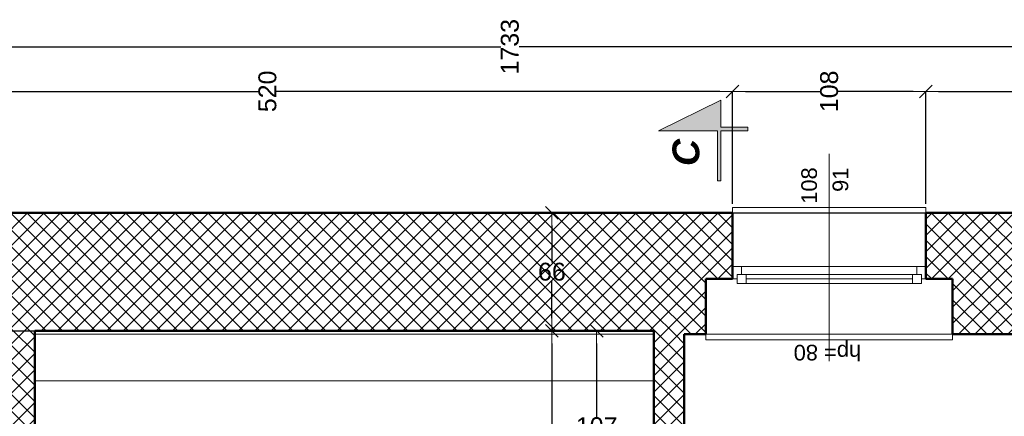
# Model space of a CAD drawing. Header units: millimetres. Extents: x 309006 to 595006, y -33000 to 67000.
# Tile 53 of 55: x 548927 to 554431, y 20833 to 23054. Entities that reach past the tile are written whole.
import ezdxf
from ezdxf.enums import TextEntityAlignment as Align

# ---------------------------------------------------------------- set-up
doc = ezdxf.new("R2010")
doc.units = ezdxf.units.MM
doc.header["$MEASUREMENT"] = 0
doc.linetypes.add('Przerywana 1_100', pattern=[100, 50, -50])
for name, color, linetype in [('Okna ArchiCADa', 7, 'Continuous'), ('Opisy', 7, 'Continuous'), ('Wymiary', 7, 'Continuous'), ('Znaczniki okien ArchiCADa', 7, 'Continuous'), ('Ściany', 7, 'Continuous')]:
    doc.layers.add(name, color=color, linetype=linetype)
for name, color, linetype, lineweight in [('Okna ArchiCADa_Nr_pióra__21', 7, 'Continuous', 50), ('Okna ArchiCADa_Nr_pióra__24', 7, 'Continuous', 5), ('Okna ArchiCADa_Nr_pióra__4', 7, 'Continuous', 20), ('Znaczniki okien ArchiCADa_Nr_pióra__5', 7, 'Continuous', 5), ('Znaczniki_Nr_pióra__6', 7, 'Continuous', 13), ('Ściany_Nr_pióra__21', 7, 'Continuous', 50), ('Ściany_Nr_pióra__3', 7, 'Continuous', 20)]:
    doc.layers.add(name, color=color, linetype=linetype, lineweight=lineweight)
doc.layers.add('Okna ArchiCADa_Nr_pióra__82', color=7, linetype='Continuous', lineweight=5, true_color=0x4b4b4b)
doc.layers.add('Ściany_Nr_pióra__102', color=7, linetype='Continuous', lineweight=5, true_color=0x8c8c8c)
doc.styles.add('GENERATED_STYLE_1', font='arial.ttf')
doc.styles.add('GENERATED_STYLE_3', font='arial.ttf')
doc.dimstyles.new('GENERATED_STYLE__1', dxfattribs={"dimtxt": 100, "dimasz": 71.25, "dimexe": 0.18, "dimexo": 50, "dimgap": 0.09, "dimtad": 1, "dimdec": 0, "dimlfac": 0.1, "dimzin": 0, "dimdsep": 46, "dimtxsty": 'GENERATED_STYLE_1', "dimblk": 'ARROWHEAD_6', "dimblk1": 'ARROWHEAD_6', "dimblk2": 'ARROWHEAD_6', "dimcen": 0.09, "dimclrd": 7, "dimclre": 7, "dimclrt": 7, "dimazin": 0, "dimtfac": 1, "dimtdec": 4, "dimtmove": 0, "dimatfit": 3, "dimfxl": 1, "dimtolj": 1, "dimtzin": 0, "dimarcsym": 0})
doc.dimstyles.new('GENERATED_STYLE__2', dxfattribs={"dimtxt": 100, "dimasz": 71.25, "dimexe": 0.18, "dimexo": 50, "dimgap": 0.09, "dimtad": 1, "dimtih": 1, "dimtoh": 1, "dimdec": 0, "dimlfac": 0.1, "dimzin": 0, "dimdsep": 46, "dimtxsty": 'GENERATED_STYLE_1', "dimblk": 'ARROWHEAD_6', "dimblk1": 'ARROWHEAD_6', "dimblk2": 'ARROWHEAD_6', "dimcen": 0.09, "dimclrd": 7, "dimclre": 7, "dimclrt": 7, "dimazin": 0, "dimtfac": 1, "dimtdec": 4, "dimtmove": 0, "dimatfit": 3, "dimfxl": 1, "dimtolj": 1, "dimtzin": 0, "dimarcsym": 0})
pattern_1 = [(45, (0, 0), (-45.961939, 45.961939), []), (135, (0, 0), (45.961939, 45.961939), [])]

# ---------------------------------------------------------------- blocks, each defined once
blk = doc.blocks.new('O1 rozwierane 13')
at = {"layer": 'Okna ArchiCADa_Nr_pióra__21', "linetype": 'Continuous'}
for p, q in [((-540, 0), (-540, -70)), ((540, 0), (540, -70))]:
    blk.add_line(p, q, dxfattribs=at)
at = {"layer": 'Okna ArchiCADa_Nr_pióra__24', "linetype": 'Continuous'}
for p, q in [((-540, 300), (-540, 330)), ((-540, 330), (540, 330)), ((540, 330), (540, 300)), ((490, 0), (-490, 0)), ((-465, -45), (465, -45)), ((-465, -70), (465, -70)), ((-465, -95), (465, -95)), ((-465, -95), (465, -95)), ((-690, -380), (-690, -410)), ((690, -410), (690, -380)), ((-690, -410), (690, -410))]:
    blk.add_line(p, q, dxfattribs=at)
at = {"layer": 'Okna ArchiCADa_Nr_pióra__4', "linetype": 'Continuous'}
for p, q in [((-490, 0), (-540, 0)), ((-490, -45), (-490, 0)), ((540, 0), (490, 0)), ((490, 0), (490, -45)), ((-515, -70), (-515, -45)), ((-515, -45), (-490, -45)), ((-465, -45), (-515, -45)), ((-515, -45), (-515, -95)), ((-465, -95), (-465, -45)), ((515, -45), (465, -45)), ((465, -45), (465, -95)), ((490, -45), (515, -45)), ((515, -45), (515, -70)), ((515, -95), (515, -45)), ((-540, -70), (-515, -70)), ((-515, -95), (-465, -95)), ((465, -95), (515, -95)), ((515, -70), (540, -70))]:
    blk.add_line(p, q, dxfattribs=at)
at = {"layer": 'Okna ArchiCADa_Nr_pióra__82', "linetype": 'Przerywana 1_100'}
for p, q in [((-540, 300), (540, 300)), ((-690, -380), (690, -380))]:
    blk.add_line(p, q, dxfattribs=at)
blk = doc.blocks.new('Znacznik O 13_3')
at = {"layer": 'Znaczniki okien ArchiCADa_Nr_pióra__5', "linetype": 'Continuous'}
blk.add_line((0, -1011.25), (0, 150), dxfattribs=at)
at = {"layer": 'Znaczniki okien ArchiCADa_Nr_pióra__5', "style": 'GENERATED_STYLE_1'}
for tag, rotation, p in [('gs_hide_marker', 360, (-184.805, 38.6805)), ('AC_MarkerText_2', 270, (13.75, -702.2295)), ('AC_MarkerText_3', 270, (-161.25, -768.6295))]:
    blk.add_attdef(tag, text='', height=87.5, rotation=rotation, dxfattribs=at).set_placement(p, align=Align.BOTTOM_LEFT)
blk = doc.blocks.new('Ściana_143', base_point=(293729, 1607.1))
at = {"layer": 'Ściany_Nr_pióra__102', "linetype": 'Continuous'}
h = blk.add_hatch(dxfattribs=at)
h.set_pattern_fill('Bloczki_betonowe', color=256, style=0, pattern_type=2)
h.set_pattern_definition(pattern_1)
h.paths.add_polyline_path([(293729, 9177.1), (294039, 9177.1), (294039, 9027.1), (294109, 9027.1), (294409, 9027.1), (294409, 9467.1), (293729, 9467.1)])
h = blk.add_hatch(dxfattribs=at)
h.set_pattern_fill('Bloczki_betonowe', color=256, style=0, pattern_type=2)
h.set_pattern_definition(pattern_1)
h.paths.add_polyline_path([(293729, 2327.1), (294409, 1607.1), (294409, 7947.1), (294109, 7947.1), (294039, 7947.1), (294039, 7797.1), (293729, 7797.1)])
at = {"layer": 'Ściany_Nr_pióra__21', "linetype": 'Continuous'}
for p, q in [((294039, 9177.1), (293729, 9177.1)), ((294039, 9027.1), (294039, 9177.1)), ((294109, 9027.1), (294039, 9027.1)), ((294409, 9027.1), (294109, 9027.1)), ((294039, 7947.1), (294039, 7797.1)), ((294109, 7947.1), (294039, 7947.1)), ((294409, 7947.1), (294109, 7947.1)), ((294039, 7797.1), (293729, 7797.1))]:
    blk.add_line(p, q, dxfattribs=at)
at = {"layer": 'Ściany_Nr_pióra__21', "linetype": 'Continuous', "flags": 128}
for points in [[(293749, 9467.1), (293729, 9467.1)], [(294409, 9027.1), (294409, 9467.1)], [(293729, 9297.1), (293729, 9177.1)], [(294409, 1607.1), (294409, 7947.1)], [(293729, 7797.1), (293729, 5317.1)]]:
    blk.add_lwpolyline(points, dxfattribs=at)
at = {"layer": 'Okna ArchiCADa', "color": 251, "linetype": 'Continuous', "lineweight": 20, "true_color": 0x6a6a6a, "xscale": -1, "zscale": 1000, "rotation": 270}
blk.add_blockref('O1 rozwierane 13', (294109, 8487.1), dxfattribs=at)
at = {"layer": 'Znaczniki okien ArchiCADa'}
ref = blk.add_blockref('Znacznik O 13_3', (293729, 8487.1), dxfattribs=dict(at, rotation=90))
ref.add_attrib('gs_hide_marker', 'hp= 80', dxfattribs={"layer": 'Znaczniki okien ArchiCADa_Nr_pióra__5', "color": 7, "height": 87.5, "rotation": 90, "style": 'GENERATED_STYLE_1'}).set_placement((293696.5, 8308.5), align=Align.BOTTOM_LEFT)
ref.add_attrib('AC_MarkerText_2', '108', dxfattribs={"layer": 'Znaczniki okien ArchiCADa_Nr_pióra__5', "color": 7, "height": 87.5, "rotation": 360, "style": 'GENERATED_STYLE_1'}).set_placement((294459.8, 8529.4), align=Align.BOTTOM_LEFT)
ref.add_attrib('AC_MarkerText_3', '91', dxfattribs={"layer": 'Znaczniki okien ArchiCADa_Nr_pióra__5', "color": 7, "height": 87.5, "rotation": 360, "style": 'GENERATED_STYLE_1'}).set_placement((294526.2, 8354.4), align=Align.BOTTOM_LEFT)
blk = doc.blocks.new('Ściana_152', base_point=(292679, 9467.1))
at = {"layer": 'Ściany_Nr_pióra__102', "linetype": 'Continuous'}
h = blk.add_hatch(dxfattribs=at)
h.set_pattern_fill('Bloczki_betonowe', color=256, style=0, pattern_type=2)
h.set_pattern_definition(pattern_1)
h.paths.add_polyline_path([(292799, 9297.1), (293729, 9297.1), (293729, 9467.1), (292679, 9467.1)])
at = {"layer": 'Ściany_Nr_pióra__21', "linetype": 'Continuous', "flags": 128}
for points in [[(293729, 9467.1), (292679, 9467.1)], [(292799, 9297.1), (293729, 9297.1)]]:
    blk.add_lwpolyline(points, dxfattribs=at)
blk = doc.blocks.new('Ściana_153', base_point=(290139, 12927.1))
at = {"layer": 'Ściany_Nr_pióra__102', "linetype": 'Continuous'}
h = blk.add_hatch(dxfattribs=at)
h.set_pattern_fill('Bloczki_betonowe', color=256, style=0, pattern_type=2)
h.set_pattern_definition(pattern_1)
h.paths.add_polyline_path([(290429, 12927.1), (293749, 12927.1), (293749, 13097.1), (290429, 13097.1)])
at = {"layer": 'Ściany_Nr_pióra__21', "linetype": 'Continuous', "flags": 128}
for points in [[(293749, 13097.1), (290429, 13097.1)], [(290429, 12927.1), (293749, 12927.1)]]:
    blk.add_lwpolyline(points, dxfattribs=at)
blk = doc.blocks.new('Ściana_158', base_point=(293729, 9467.1))
at = {"layer": 'Ściany_Nr_pióra__102', "linetype": 'Continuous'}
h = blk.add_hatch(dxfattribs=at)
h.set_pattern_fill('Bloczki_betonowe', color=256, style=0, pattern_type=2)
h.set_pattern_definition(pattern_1)
h.paths.add_polyline_path([(293749, 9467.1), (294409, 9467.1), (294409, 14227.1), (294109, 14227.1), (294039, 14227.1), (294039, 14077.1), (293749, 14077.1)])
at = {"layer": 'Ściany_Nr_pióra__21', "linetype": 'Continuous', "flags": 128}
for points in [[(294409, 9467.1), (294409, 14227.1)], [(293749, 12927.1), (293749, 9467.1)]]:
    blk.add_lwpolyline(points, dxfattribs=at)
blk = doc.blocks.new('ARROWHEAD_6')
at = {"color": 0, "linetype": 'Continuous', "lineweight": 0}
for p, q in [((0, 0), (-1, 0)), ((-0.5, -0.5), (0.5, 0.5))]:
    blk.add_line(p, q, dxfattribs=at)
blk = doc.blocks.new('*D1442')
at = {"layer": 'Defpoints', "color": 0}
for p in [(547737.5, 21312.1), (551902.5, 21312.1), (548422.5, 17992.1)]:
    blk.add_point(p, dxfattribs=at)
at = {"layer": 'Wymiary', "color": 7, "linetype": 'Continuous', "lineweight": -2}
for p, q in [((547787.5, 21312.1), (551902.7, 21312.1)), ((551902.5, 21240.9), (551902.5, 19703.2)), ((551902.5, 18063.4), (551902.5, 19601)), ((548472.5, 17992.1), (551902.7, 17992.1))]:
    blk.add_line(p, q, dxfattribs=at)
at = {"layer": 'Wymiary', "color": 7, "lineweight": -2, "xscale": 71.25, "yscale": 71.25, "zscale": 71.25}
for p, rotation in [((551902.5, 21312.1), 90), ((551902.5, 17992.1), 270)]:
    blk.add_blockref('ARROWHEAD_6', p, dxfattribs=dict(at, rotation=rotation))
at = {"layer": 'Wymiary', "color": 7, "lineweight": 5, "insert": (551902.5, 19652.1), "char_height": 100, "attachment_point": 5, "style": 'GENERATED_STYLE_1'}
blk.add_mtext('\\A1;332', dxfattribs=at)
blk = doc.blocks.new('*D1443')
at = {"layer": 'Defpoints', "color": 0}
for p in [(547737.5, 21972.1), (551902.5, 21972.1), (547737.5, 21312.1)]:
    blk.add_point(p, dxfattribs=at)
at = {"layer": 'Wymiary', "color": 7, "linetype": 'Continuous', "lineweight": -2}
for p, q in [((547787.5, 21972.1), (551902.7, 21972.1)), ((551902.5, 21900.9), (551902.5, 21693.2)), ((551902.5, 21383.4), (551902.5, 21591)), ((547787.5, 21312.1), (551902.7, 21312.1))]:
    blk.add_line(p, q, dxfattribs=at)
at = {"layer": 'Wymiary', "color": 7, "lineweight": -2, "xscale": 71.25, "yscale": 71.25, "zscale": 71.25}
for p, rotation in [((551902.5, 21972.1), 90), ((551902.5, 21312.1), 270)]:
    blk.add_blockref('ARROWHEAD_6', p, dxfattribs=dict(at, rotation=rotation))
at = {"layer": 'Wymiary', "color": 7, "lineweight": 5, "insert": (551902.5, 21642.1), "char_height": 100, "attachment_point": 5, "style": 'GENERATED_STYLE_1'}
blk.add_mtext('\\A1;66', dxfattribs=at)
blk = doc.blocks.new('*D1445')
at = {"layer": 'Defpoints', "color": 0}
for p in [(547737.5, 21312.1), (552152.5, 21312.1), (552472.5, 20242.1)]:
    blk.add_point(p, dxfattribs=at)
at = {"layer": 'Wymiary', "color": 7, "linetype": 'Continuous', "lineweight": -2}
for p, q in [((547787.5, 21312.1), (552152.7, 21312.1)), ((552152.5, 21240.9), (552152.5, 20828.2)), ((552152.5, 20313.4), (552152.5, 20726)), ((552422.5, 20242.1), (552152.3, 20242.1))]:
    blk.add_line(p, q, dxfattribs=at)
at = {"layer": 'Wymiary', "color": 7, "lineweight": -2, "xscale": 71.25, "yscale": 71.25, "zscale": 71.25}
for p, rotation in [((552152.5, 21312.1), 90), ((552152.5, 20242.1), 270)]:
    blk.add_blockref('ARROWHEAD_6', p, dxfattribs=dict(at, rotation=rotation))
at = {"layer": 'Wymiary', "color": 7, "lineweight": 5, "insert": (552152.5, 20777.1), "char_height": 100, "attachment_point": 5, "style": 'GENERATED_STYLE_1'}
blk.add_mtext('\\A1;107', dxfattribs=at)
blk = doc.blocks.new('*D1475')
at = {"layer": 'Defpoints', "color": 0}
for p in [(547737.5, 21972.1), (556097.5, 21972.1), (556402.5, 21292.1)]:
    blk.add_point(p, dxfattribs=at)
at = {"layer": 'Wymiary', "color": 7, "linetype": 'Continuous', "lineweight": -2}
for p, q in [((547787.5, 21972.1), (556097.7, 21972.1)), ((556097.5, 21900.9), (556097.5, 21683.2)), ((556097.5, 21363.4), (556097.5, 21581)), ((556352.5, 21292.1), (556097.3, 21292.1))]:
    blk.add_line(p, q, dxfattribs=at)
at = {"layer": 'Wymiary', "color": 7, "lineweight": -2, "xscale": 71.25, "yscale": 71.25, "zscale": 71.25}
for p, rotation in [((556097.5, 21972.1), 90), ((556097.5, 21292.1), 270)]:
    blk.add_blockref('ARROWHEAD_6', p, dxfattribs=dict(at, rotation=rotation))
at = {"layer": 'Wymiary', "color": 7, "lineweight": 5, "insert": (556097.5, 21632.1), "char_height": 100, "attachment_point": 5, "style": 'GENERATED_STYLE_1'}
blk.add_mtext('\\A1;68', dxfattribs=at)
blk = doc.blocks.new('*D1517')
at = {"layer": 'Defpoints', "color": 0}
for p in [(543002.5, 22902.1), (543002.5, 21972.1), (560332.5, 21972.1)]:
    blk.add_point(p, dxfattribs=at)
at = {"layer": 'Wymiary', "color": 7, "linetype": 'Continuous', "lineweight": -2}
for p, q in [((543002.5, 22022.1), (543002.5, 22902.3)), ((543073.7, 22902.1), (551616.3, 22902.1)), ((560261.2, 22902.1), (551718.6, 22902.1)), ((560332.5, 22022.1), (560332.5, 22902.3))]:
    blk.add_line(p, q, dxfattribs=at)
at = {"layer": 'Wymiary', "color": 7, "lineweight": -2, "xscale": 71.25, "yscale": 71.25, "zscale": 71.25}
for p, rotation in [((543002.5, 22902.1), 180), ((560332.5, 22902.1), 360)]:
    blk.add_blockref('ARROWHEAD_6', p, dxfattribs=dict(at, rotation=rotation))
at = {"layer": 'Wymiary', "color": 7, "lineweight": 5, "insert": (551667.5, 22902.1), "char_height": 100, "attachment_point": 5, "rotation": 90, "style": 'GENERATED_STYLE_1'}
blk.add_mtext('\\A1;1733', dxfattribs=at)
blk = doc.blocks.new('*D1518')
at = {"layer": 'Defpoints', "color": 0}
for p in [(553992.5, 22652.1), (553992.5, 21972.1), (560332.5, 21972.1)]:
    blk.add_point(p, dxfattribs=at)
at = {"layer": 'Wymiary', "color": 7, "linetype": 'Continuous', "lineweight": -2}
for p, q in [((553992.5, 22022.1), (553992.5, 22652.3)), ((554063.7, 22652.1), (557111.3, 22652.1)), ((560261.2, 22652.1), (557213.6, 22652.1)), ((560332.5, 22022.1), (560332.5, 22652.3))]:
    blk.add_line(p, q, dxfattribs=at)
at = {"layer": 'Wymiary', "color": 7, "lineweight": -2, "xscale": 71.25, "yscale": 71.25, "zscale": 71.25, "rotation": 180}
blk.add_blockref('ARROWHEAD_6', (553992.5, 22652.1), dxfattribs=at)
at = {"layer": 'Wymiary', "color": 7, "lineweight": -2, "xscale": 71.25, "yscale": 71.25, "zscale": 71.25}
blk.add_blockref('ARROWHEAD_6', (560332.5, 22652.1), dxfattribs=at)
at = {"layer": 'Wymiary', "color": 7, "lineweight": 5, "insert": (557162.5, 22652.1), "char_height": 100, "attachment_point": 5, "rotation": 90, "style": 'GENERATED_STYLE_1'}
blk.add_mtext('\\A1;634', dxfattribs=at)
blk = doc.blocks.new('*D1519')
at = {"layer": 'Defpoints', "color": 0}
for p in [(552912.5, 22652.1), (552912.5, 21972.1), (553992.5, 21972.1)]:
    blk.add_point(p, dxfattribs=at)
at = {"layer": 'Wymiary', "color": 7, "linetype": 'Continuous', "lineweight": -2}
for p, q in [((552912.5, 22022.1), (552912.5, 22652.3)), ((552983.7, 22652.1), (553401.3, 22652.1)), ((553921.2, 22652.1), (553503.6, 22652.1)), ((553992.5, 22022.1), (553992.5, 22652.3))]:
    blk.add_line(p, q, dxfattribs=at)
at = {"layer": 'Wymiary', "color": 7, "lineweight": -2, "xscale": 71.25, "yscale": 71.25, "zscale": 71.25, "rotation": 180}
blk.add_blockref('ARROWHEAD_6', (552912.5, 22652.1), dxfattribs=at)
at = {"layer": 'Wymiary', "color": 7, "lineweight": -2, "xscale": 71.25, "yscale": 71.25, "zscale": 71.25}
blk.add_blockref('ARROWHEAD_6', (553992.5, 22652.1), dxfattribs=at)
at = {"layer": 'Wymiary', "color": 7, "lineweight": 5, "insert": (553452.5, 22652.1), "char_height": 100, "attachment_point": 5, "rotation": 90, "style": 'GENERATED_STYLE_1'}
blk.add_mtext('\\A1;108', dxfattribs=at)
blk = doc.blocks.new('*D1520')
at = {"layer": 'Defpoints', "color": 0}
for p in [(547712.5, 22652.1), (547712.5, 21972.1), (552912.5, 21972.1)]:
    blk.add_point(p, dxfattribs=at)
at = {"layer": 'Wymiary', "color": 7, "linetype": 'Continuous', "lineweight": -2}
for p, q in [((547712.5, 22022.1), (547712.5, 22652.3)), ((547783.7, 22652.1), (550261.3, 22652.1)), ((552841.2, 22652.1), (550363.6, 22652.1)), ((552912.5, 22022.1), (552912.5, 22652.3))]:
    blk.add_line(p, q, dxfattribs=at)
at = {"layer": 'Wymiary', "color": 7, "lineweight": -2, "xscale": 71.25, "yscale": 71.25, "zscale": 71.25, "rotation": 180}
blk.add_blockref('ARROWHEAD_6', (547712.5, 22652.1), dxfattribs=at)
at = {"layer": 'Wymiary', "color": 7, "lineweight": -2, "xscale": 71.25, "yscale": 71.25, "zscale": 71.25}
blk.add_blockref('ARROWHEAD_6', (552912.5, 22652.1), dxfattribs=at)
at = {"layer": 'Wymiary', "color": 7, "lineweight": 5, "insert": (550312.5, 22652.1), "char_height": 100, "attachment_point": 5, "rotation": 90, "style": 'GENERATED_STYLE_1'}
blk.add_mtext('\\A1;520', dxfattribs=at)

msp = doc.modelspace()

# ---------------------------------------------------------------- hatches: boundary and pattern name
at = {"layer": 'Znaczniki_Nr_pióra__6', "linetype": 'Continuous', "lineweight": 5}
msp.add_hatch(color=256, dxfattribs=at).paths.add_polyline_path([(552827.5, 22152.1), (552827.5, 22432.1), (552497.5, 22432.1), (552847.5, 22602.1), (552847.5, 22452.1), (552997.5, 22452.1), (552997.5, 22432.1), (552847.5, 22432.1), (552847.5, 22152.1)])

# ---------------------------------------------------------------- linework, layer by layer
at = {"layer": 'Opisy', "color": 9, "linetype": 'Continuous', "lineweight": 5, "flags": 128}
for points in [[(549012.5, 17992.1), (553532.5, 17992.1), (553532.5, 20242.1), (552472.5, 20242.1), (552472.5, 21292.1), (549012.5, 21292.1)], [(553702.5, 17862.1), (556622.5, 17862.1), (556622.5, 21292.1), (552642.5, 21292.1), (552642.5, 20362.1), (553702.5, 20362.1)]]:
    msp.add_lwpolyline(points, close=True, dxfattribs=at)
at = {"layer": 'Znaczniki_Nr_pióra__6', "linetype": 'Continuous', "lineweight": 5, "flags": 128}
msp.add_lwpolyline([(552827.5, 22152.1), (552827.5, 22432.1), (552497.5, 22432.1), (552847.5, 22602.1), (552847.5, 22452.1), (552997.5, 22452.1), (552997.5, 22432.1), (552847.5, 22432.1), (552847.5, 22152.1)], close=True, dxfattribs=at)
at = {"layer": 'Ściany_Nr_pióra__3', "linetype": 'Continuous', "lineweight": 5}
msp.add_line((549012.5, 21032.1), (552472.5, 21032.1), dxfattribs=at)

# ---------------------------------------------------------------- block references
at = {"layer": 'Ściany', "lineweight": 5, "rotation": 90}
for name, p in [('Ściana_158', (552472.5, 21292.1)), ('Ściana_143', (560332.5, 21292.1)), ('Ściana_153', (549012.5, 17702.1)), ('Ściana_152', (552472.5, 20242.1))]:
    msp.add_blockref(name, p, dxfattribs=at)

# ---------------------------------------------------------------- texts
at = {"layer": 'Znaczniki_Nr_pióra__6', "linetype": 'Continuous', "lineweight": 5, "insert": (552652.4, 22234), "char_height": 150, "attachment_point": 4, "rotation": 90, "style": 'GENERATED_STYLE_3'}
msp.add_mtext('\\A1;{\\fArial|b1|i1|c238|p38;C}', dxfattribs=at)

# ---------------------------------------------------------------- dimensions: what is measured, and where the dimension line sits
at = {"layer": 'Wymiary', "linetype": 'Continuous', "lineweight": 5}
for base, p1, p2, picture, middle in [((543002.5, 22902.1), (560332.5, 21972.1), (543002.5, 21972.1), '*D1517', (551667.5, 22902.1)), ((547712.5, 22652.1), (552912.5, 21972.1), (547712.5, 21972.1), '*D1520', (550312.5, 22652.1)), ((552912.5, 22652.1), (553992.5, 21972.1), (552912.5, 21972.1), '*D1519', (553452.5, 22652.1)), ((553992.5, 22652.1), (560332.5, 21972.1), (553992.5, 21972.1), '*D1518', (557162.5, 22652.1))]:
    dim = msp.add_linear_dim(base=base, p1=p1, p2=p2, angle=180, dimstyle='GENERATED_STYLE__1', dxfattribs=at)
    dim.commit()
    dim.dimension.update_dxf_attribs({"geometry": picture, "text_midpoint": middle, "dimtype": 160, "text_rotation": 90})
for base, p1, p2, picture, middle in [((551902.5, 21972.1), (547737.5, 21312.1), (547737.5, 21972.1), '*D1443', (551902.5, 21642.1)), ((556097.5, 21972.1), (556402.5, 21292.1), (547737.5, 21972.1), '*D1475', (556097.5, 21632.1)), ((551902.5, 21312.1), (548422.5, 17992.1), (547737.5, 21312.1), '*D1442', (551902.5, 19652.1)), ((552152.5, 21312.1), (552472.5, 20242.1), (547737.5, 21312.1), '*D1445', (552152.5, 20777.1))]:
    dim = msp.add_linear_dim(base=base, p1=p1, p2=p2, angle=90, dimstyle='GENERATED_STYLE__2', dxfattribs=at)
    dim.commit()
    dim.dimension.update_dxf_attribs({"geometry": picture, "text_midpoint": middle, "dimtype": 160})

doc.saveas('drawing.dxf')
